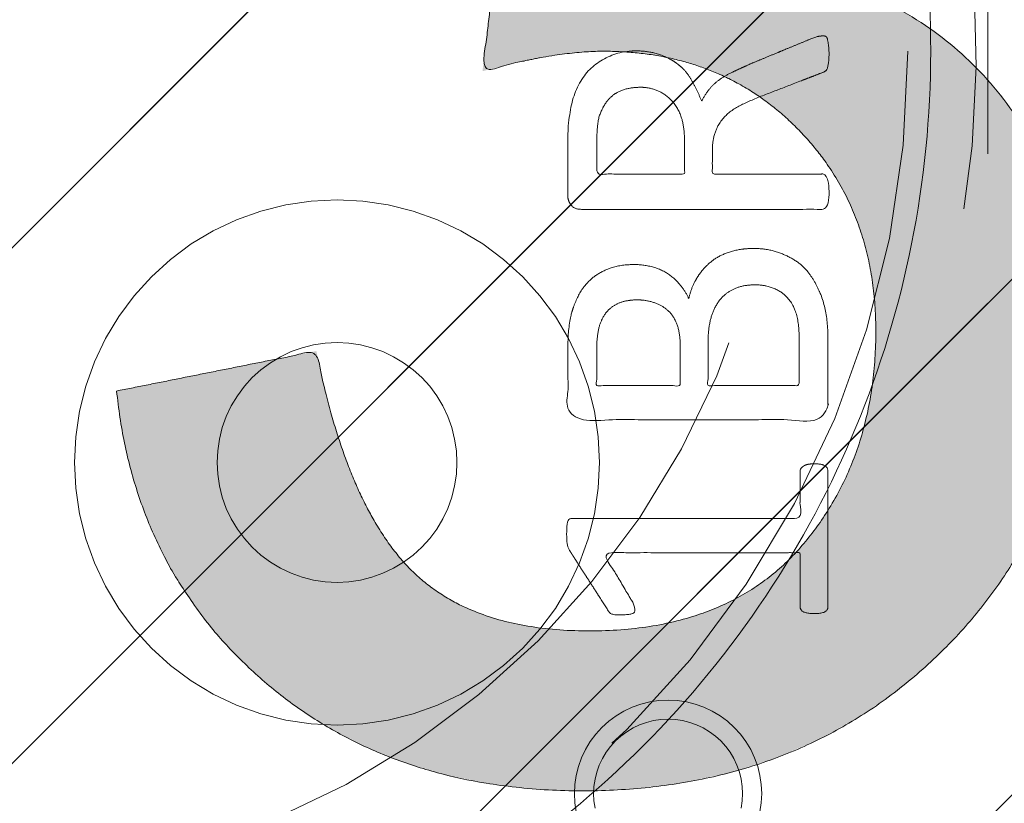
# Model space of a CAD drawing. Header units: inches. Extents: x -462 to -293, y -254 to -12.
# Tile 11 of 89: x -416.16 to -414.47, y -20.25 to -18.9. Entities that reach past the tile are written whole.
import ezdxf

# ---------------------------------------------------------------- set-up
doc = ezdxf.new("R2010")
doc.units = ezdxf.units.IN
doc.header["$LTSCALE"] = 32
doc.header["$MEASUREMENT"] = 0
doc.linetypes.add('Dash Style-1', pattern=[0.083328, 0.041656, -0.041672])
for name, color, linetype, lineweight in [('Black', 7, 'Continuous', 18), ('DashLine', 7, 'Dash Style-1', 13), ('DashLineFill', 7, 'Dash Style-1', 13), ('Drawing', 7, 'Continuous', 18), ('Metal-Black', 7, 'Continuous', 18), ('Metal-DeskStructure', 7, 'Continuous', 13), ('None', 7, 'Continuous', 18), ('Plastic-BracketCover', 7, 'Continuous', 13), ('SolidLine', 7, 'Continuous', 15), ('Wood_1-H', 7, 'Continuous', 13)]:
    doc.layers.add(name, color=color, linetype=linetype, lineweight=lineweight)
doc.layers.add('Metal-Leg', color=7, linetype='Continuous', lineweight=18, true_color=0x4c4c4c)
pattern_1 = [(45, (0, 0), (-1.613, 1.9357), []), (45, (-1.0608, 1.0608), (-0.472346, 0.41676), [])]

# ---------------------------------------------------------------- blocks, each defined once
blk = doc.blocks.new('Group-30')
at = {"layer": 'Metal-DeskStructure', "color": 7}
blk.add_open_spline([(-0.563, -0.4031), (-0.563, -0.4084), (-0.567, -0.4164), (-0.5762, -0.4217), (-0.5934, -0.4243), (-0.6185, -0.4243), (-0.6344, -0.4203), (-0.6437, -0.4164), (-0.6476, -0.4071), (-0.6476, -0.2009), (-0.6476, 0), (-0.8593, 0), (-1.0709, 0), (-1.0709, -0.2009), (-1.0709, -0.4071), (-1.0748, -0.4164), (-1.0841, -0.4203), (-1.1013, -0.4243), (-1.1251, -0.4243), (-1.1423, -0.4217), (-1.1515, -0.4164), (-1.1555, -0.4084), (-1.1555, 0), (-1.1555, 0.4084), (-1.1515, 0.4164), (-1.1423, 0.4217), (-1.1251, 0.4243), (-1.1013, 0.4243), (-1.0841, 0.4217), (-1.0748, 0.4164), (-1.0709, 0.4097), (-1.0709, 0.2446), (-1.0709, 0.0849), (-0.8593, 0.0849), (-0.6476, 0.0849), (-0.6476, 0.2446), (-0.6476, 0.4097), (-0.6437, 0.4164), (-0.6344, 0.4217), (-0.6185, 0.4243), (-0.5934, 0.4243), (-0.5762, 0.4217), (-0.567, 0.4164), (-0.563, 0.4084), (-0.563, 0), (-0.563, -0.4031)], degree=2, knots=[0, 0, 0, 0.0023, 0.004599, 0.006899, 0.009198, 0.011753, 0.014308, 0.016863, 0.019418, 0.116187, 0.116187, 0.218123, 0.218123, 0.314892, 0.317447, 0.320002, 0.322557, 0.325112, 0.327667, 0.330222, 0.332777, 0.335332, 0.52951, 0.532065, 0.53462, 0.537175, 0.53973, 0.542285, 0.54484, 0.547395, 0.54995, 0.626918, 0.626918, 0.728853, 0.728853, 0.805822, 0.808377, 0.810932, 0.813487, 0.816042, 0.818342, 0.820641, 0.822941, 0.82524, 1, 1, 1], dxfattribs=at)
blk = doc.blocks.new('TL14_lower_leg (2D)')
at = {"layer": 'DashLine', "flags": 128}
for points in [[(0, 1.378), (0.1351, 1.3713), (0.2688, 1.3515), (0.4, 1.3186), (0.5273, 1.2731), (0.6496, 1.2152), (0.7655, 1.1457), (0.8742, 1.0652), (0.9744, 0.9744), (1.0652, 0.8742), (1.1457, 0.7655), (1.2152, 0.6496), (1.2731, 0.5273), (1.3186, 0.4), (1.3515, 0.2688), (1.3713, 0.1351), (1.378, 0), (1.3713, -0.1351), (1.3515, -0.2688), (1.3186, -0.4), (1.2731, -0.5273), (1.2152, -0.6496), (1.1457, -0.7655), (1.0652, -0.8742), (0.9744, -0.9744), (0.8742, -1.0652), (0.7655, -1.1457), (0.6496, -1.2152), (0.5273, -1.2731), (0.4, -1.3186), (0.2688, -1.3515), (0.1351, -1.3713), (0, -1.378), (-0.1351, -1.3713), (-0.2688, -1.3515), (-0.4, -1.3186), (-0.5273, -1.2731), (-0.6496, -1.2152), (-0.7655, -1.1457), (-0.8742, -1.0652), (-0.9744, -0.9744), (-1.0652, -0.8742), (-1.1457, -0.7655), (-1.2152, -0.6496), (-1.2731, -0.5273), (-1.3186, -0.4), (-1.3515, -0.2688), (-1.3713, -0.1351), (-1.378, 0), (-1.3713, 0.1351), (-1.3515, 0.2688), (-1.3186, 0.4), (-1.2731, 0.5273), (-1.2152, 0.6496), (-1.1457, 0.7655), (-1.0652, 0.8742), (-0.9744, 0.9744), (-0.8742, 1.0652), (-0.7655, 1.1457), (-0.6496, 1.2152), (-0.5273, 1.2731), (-0.4, 1.3186), (-0.2688, 1.3515), (-0.1351, 1.3713)], [(-0.7087, 0.8701), (-0.6928, 0.8693), (-0.6772, 0.867), (-0.6618, 0.8631), (-0.6469, 0.8578), (-0.6326, 0.851), (-0.619, 0.8429), (-0.6063, 0.8334), (-0.5945, 0.8228), (-0.5839, 0.8111), (-0.5744, 0.7983), (-0.5663, 0.7848), (-0.5595, 0.7704), (-0.5542, 0.7555), (-0.5503, 0.7402), (-0.548, 0.7245), (-0.5472, 0.7087), (-0.548, 0.6928), (-0.5503, 0.6772), (-0.5542, 0.6618), (-0.5595, 0.6469), (-0.5663, 0.6326), (-0.5744, 0.619), (-0.5839, 0.6063), (-0.5945, 0.5945), (-0.6063, 0.5839), (-0.619, 0.5744), (-0.6326, 0.5663), (-0.6469, 0.5595), (-0.6618, 0.5542), (-0.6772, 0.5503), (-0.6928, 0.548), (-0.7087, 0.5472), (-0.7245, 0.548), (-0.7402, 0.5503), (-0.7555, 0.5542), (-0.7704, 0.5595), (-0.7848, 0.5663), (-0.7983, 0.5744), (-0.8111, 0.5839), (-0.8228, 0.5945), (-0.8334, 0.6063), (-0.8429, 0.619), (-0.851, 0.6326), (-0.8578, 0.6469), (-0.8631, 0.6618), (-0.867, 0.6772), (-0.8693, 0.6928), (-0.8701, 0.7087), (-0.8693, 0.7245), (-0.867, 0.7402), (-0.8631, 0.7555), (-0.8578, 0.7704), (-0.851, 0.7848), (-0.8429, 0.7983), (-0.8334, 0.8111), (-0.8228, 0.8228), (-0.8111, 0.8334), (-0.7983, 0.8429), (-0.7848, 0.851), (-0.7704, 0.8578), (-0.7555, 0.8631), (-0.7402, 0.867), (-0.7245, 0.8693)]]:
    blk.add_lwpolyline(points, close=True, dxfattribs=at)
at = {"layer": 'Metal-DeskStructure', "color": 7}
blk.add_blockref('Group-30', (0, 0), dxfattribs=at)
blk = doc.blocks.new('Group-38')
at = {"layer": 'DashLine'}
for p, q in [((0.0002, 6.2205), (0.0002, 6.4567)), ((-0.1179, 6.1024), (-0.3541, 6.1024)), ((0.1183, 6.1024), (0.3545, 6.1024)), ((0.0002, 5.9843), (0.0002, 5.748))]:
    blk.add_line(p, q, dxfattribs=at)
at = {"layer": 'DashLine', "flags": 128}
blk.add_lwpolyline([(-0.2557, 6.1024), (-0.2545, 6.1274), (-0.2508, 6.1523), (-0.2447, 6.1766), (-0.2362, 6.2003), (-0.2255, 6.223), (-0.2126, 6.2445), (-0.1976, 6.2647), (-0.1808, 6.2833), (-0.1621, 6.3002), (-0.142, 6.3151), (-0.1204, 6.3281), (-0.0977, 6.3388), (-0.0741, 6.3472), (-0.0497, 6.3534), (-0.0249, 6.357), (0.0002, 6.3583), (0.0253, 6.357), (0.0501, 6.3534), (0.0745, 6.3472), (0.0981, 6.3388), (0.1208, 6.3281), (0.1424, 6.3151), (0.1625, 6.3002), (0.1812, 6.2833), (0.198, 6.2647), (0.213, 6.2445), (0.2259, 6.223), (0.2366, 6.2003), (0.2451, 6.1766), (0.2512, 6.1523), (0.2549, 6.1274), (0.2561, 6.1024), (0.2549, 6.0773), (0.2512, 6.0524), (0.2451, 6.0281), (0.2366, 6.0044), (0.2259, 5.9817), (0.213, 5.9602), (0.198, 5.94), (0.1812, 5.9214), (0.1625, 5.9045), (0.1424, 5.8896), (0.1208, 5.8767), (0.0981, 5.8659), (0.0745, 5.8575), (0.0501, 5.8514), (0.0253, 5.8477), (0.0002, 5.8465), (-0.0249, 5.8477), (-0.0497, 5.8514), (-0.0741, 5.8575), (-0.0977, 5.8659), (-0.1204, 5.8767), (-0.142, 5.8896), (-0.1621, 5.9045), (-0.1808, 5.9214), (-0.1976, 5.94), (-0.2126, 5.9602), (-0.2255, 5.9817), (-0.2362, 6.0044), (-0.2447, 6.0281), (-0.2508, 6.0524), (-0.2545, 6.0773)], close=True, dxfattribs=at)
blk = doc.blocks.new('Group-40')
at = {"layer": 'SolidLine', "color": 7}
for points, knots in [([(1.2823, 6.0565), (1.3118, 6.0565), (1.3709, 6.0491), (1.4262, 6.0325), (1.4742, 6.0048), (1.5093, 5.9623), (1.5314, 5.9033), (1.5314, 5.8498), (1.5259, 5.8221), (1.5176, 5.7889), (1.5093, 5.7778), (1.4982, 5.7741), (1.4816, 5.7741), (1.4724, 5.776), (1.4668, 5.7778), (1.465, 5.7815), (1.465, 5.7889), (1.4705, 5.8018), (1.4779, 5.8239), (1.4816, 5.8516), (1.4816, 5.9033), (1.4558, 5.9513), (1.4133, 5.9808), (1.3561, 5.9974), (1.3229, 5.9974), (1.334, 5.979), (1.3506, 5.9273), (1.3506, 5.8572), (1.3303, 5.8055), (1.2952, 5.776), (1.2472, 5.7612), (1.1882, 5.7612), (1.1347, 5.7796), (1.0941, 5.8166), (1.0701, 5.8719), (1.0701, 5.9402), (1.083, 5.9826), (1.1107, 6.0159), (1.1476, 6.038), (1.1956, 6.0509), (1.2509, 6.0565), (1.2823, 6.0565)], [0, 0, 0, 0.054342, 0.108683, 0.163025, 0.217366, 0.271708, 0.32605, 0.346749, 0.367448, 0.408846, 0.429545, 0.450244, 0.466803, 0.483362, 0.499922, 0.516481, 0.53304, 0.549599, 0.566158, 0.582718, 0.612524, 0.642331, 0.672137, 0.701944, 0.701944, 0.721255, 0.740567, 0.762023, 0.78348, 0.804937, 0.826394, 0.847851, 0.869308, 0.890765, 0.912222, 0.926851, 0.941481, 0.956111, 0.970741, 0.98537, 1, 1, 1]), ([(1.2768, 5.9956), (1.2325, 5.9956), (1.1411, 5.979), (1.1162, 5.9291), (1.1162, 5.8848), (1.1328, 5.8516), (1.1605, 5.8313), (1.1956, 5.8221), (1.2343, 5.8221), (1.2675, 5.8313), (1.2915, 5.8498), (1.3044, 5.8811), (1.3044, 5.931), (1.2878, 5.979), (1.2768, 5.9956)], [0, 0, 0, 0.066007, 0.19802, 0.264026, 0.330033, 0.39604, 0.462046, 0.528053, 0.60066, 0.673267, 0.745875, 0.818482, 0.909241, 1, 1, 1]), ([(1.1014, 5.7482), (1.1074, 5.7482), (1.118, 5.7482), (1.1236, 5.7445), (1.1273, 5.739), (1.1273, 5.6744), (1.1273, 5.6116), (1.3211, 5.6116), (1.5185, 5.6116), (1.5222, 5.608), (1.5241, 5.6006), (1.5259, 5.5895), (1.5259, 5.5729), (1.5241, 5.5618), (1.5222, 5.5544), (1.5185, 5.5507), (1.3211, 5.5507), (1.1273, 5.5507), (1.1273, 5.488), (1.1273, 5.4234), (1.1236, 5.4179), (1.118, 5.416), (1.1088, 5.4142), (1.0959, 5.4142), (1.0848, 5.416), (1.0793, 5.4179), (1.0756, 5.4234), (1.0756, 5.5812), (1.0756, 5.739), (1.0793, 5.7445), (1.0848, 5.7482), (1.0959, 5.7482), (1.1014, 5.7482)], [0, 0, 0, 0.003046, 0.005389, 0.007733, 0.010076, 0.089744, 0.089744, 0.335779, 0.340465, 0.345152, 0.349838, 0.354524, 0.360382, 0.36624, 0.372099, 0.377957, 0.6855, 0.6855, 0.785085, 0.788014, 0.790943, 0.793872, 0.796801, 0.798998, 0.801195, 0.803391, 0.805588, 0.991213, 0.99341, 0.995606, 0.997803, 1, 1, 1]), ([(1.2066, 5.3983), (1.2417, 5.3983), (1.2952, 5.3761), (1.3321, 5.3355), (1.3543, 5.2765), (1.3543, 5.2091), (1.3543, 5.1842), (1.4345, 5.1842), (1.5185, 5.1842), (1.5222, 5.1805), (1.5241, 5.1731), (1.5259, 5.162), (1.5259, 5.1454), (1.5241, 5.1344), (1.5222, 5.127), (1.5185, 5.1233), (1.3081, 5.1233), (1.0885, 5.1233), (1.0756, 5.1381), (1.0756, 5.1953), (1.0756, 5.258), (1.0793, 5.2839), (1.0867, 5.3208), (1.1088, 5.3577), (1.1402, 5.3854), (1.1826, 5.3983), (1.2066, 5.3983)], [0, 0, 0, 0.066268, 0.132535, 0.198803, 0.26507, 0.303966, 0.303966, 0.429297, 0.43506, 0.440822, 0.446584, 0.452347, 0.456957, 0.461567, 0.466177, 0.470786, 0.728938, 0.745073, 0.761208, 0.845107, 0.870922, 0.896738, 0.922553, 0.948369, 0.974184, 1, 1, 1]), ([(1.2122, 5.3355), (1.1845, 5.3355), (1.1476, 5.3152), (1.131, 5.2857), (1.1254, 5.2543), (1.1254, 5.211), (1.1254, 5.1842), (1.2149, 5.1842), (1.3044, 5.1842), (1.3044, 5.211), (1.3044, 5.2635), (1.2915, 5.3005), (1.2657, 5.3244), (1.2325, 5.3355), (1.2122, 5.3355)], [0, 0, 0, 0.053098, 0.106195, 0.159293, 0.212391, 0.297937, 0.297937, 0.584068, 0.584068, 0.669615, 0.752211, 0.834807, 0.917404, 1, 1, 1]), ([(1.5148, 5.0603), (1.5185, 5.0603), (1.5222, 5.0584), (1.5241, 5.0511), (1.5259, 5.0381), (1.5259, 5.0197), (1.5241, 5.0086), (1.5222, 5.0012), (1.5167, 4.9975), (1.5111, 4.9957), (1.4585, 4.9754), (1.4059, 4.9551), (1.3875, 4.9477), (1.358, 4.9329), (1.3358, 4.9108), (1.3247, 4.8813), (1.3247, 4.8416), (1.3247, 4.8222), (1.4198, 4.8222), (1.5185, 4.8222), (1.5222, 4.8185), (1.5241, 4.8111), (1.5259, 4.8001), (1.5259, 4.7835), (1.5241, 4.7724), (1.5222, 4.765), (1.5185, 4.7613), (1.3072, 4.7613), (1.0867, 4.7613), (1.0756, 4.7761), (1.0756, 4.8314), (1.0756, 4.896), (1.0774, 4.9182), (1.0793, 4.9274), (1.083, 4.9532), (1.1033, 4.9938), (1.1328, 5.0197), (1.1716, 5.0344), (1.2159, 5.0344), (1.2528, 5.0215), (1.2805, 4.9994), (1.2989, 4.9662), (1.3063, 4.9477), (1.3118, 4.9588), (1.3266, 4.9772), (1.3469, 4.992), (1.3746, 5.0049), (1.3912, 5.0123), (1.4401, 5.0326), (1.489, 5.0529), (1.5019, 5.0584), (1.513, 5.0603), (1.5148, 5.0603)], [0, 0, 0, 0.004018, 0.008035, 0.012053, 0.01607, 0.020088, 0.024105, 0.028123, 0.03214, 0.03214, 0.070951, 0.070951, 0.084634, 0.098317, 0.112001, 0.125684, 0.138745, 0.138745, 0.202807, 0.205295, 0.207782, 0.21027, 0.212758, 0.214748, 0.216739, 0.218729, 0.220719, 0.332671, 0.339637, 0.346603, 0.391882, 0.407555, 0.423229, 0.423229, 0.466696, 0.510164, 0.553631, 0.597099, 0.640566, 0.684033, 0.727501, 0.770968, 0.770968, 0.798042, 0.825115, 0.852188, 0.879262, 0.879262, 0.958132, 0.958132, 0.979066, 1, 1, 1]), ([(1.2011, 4.9717), (1.1734, 4.9717), (1.1383, 4.9477), (1.1291, 4.92), (1.1273, 4.9108), (1.1254, 4.8887), (1.1254, 4.8471), (1.1254, 4.8222), (1.2011, 4.8222), (1.2768, 4.8222), (1.2768, 4.8508), (1.2768, 4.9034), (1.2657, 4.9366), (1.2435, 4.9606), (1.2159, 4.9717), (1.2011, 4.9717)], [0, 0, 0, 0.142515, 0.285031, 0.285031, 0.330993, 0.376955, 0.445899, 0.445899, 0.655281, 0.655281, 0.734439, 0.800829, 0.867219, 0.93361, 1, 1, 1])]:
    blk.add_open_spline(points, degree=2, knots=knots, dxfattribs=at)
blk = doc.blocks.new('1BRPT9-Bracket (2D)')
at = {"layer": 'DashLineFill', "linetype": 'Continuous', "lineweight": 13}
h = blk.add_hatch(dxfattribs=at)
h.set_pattern_fill('Steel', color=253, style=0, pattern_type=2)
h.set_pattern_definition(pattern_1)
edge = h.paths.add_edge_path()
edge.add_arc((1.6779, -8.4882), 0.252, 270, 360)
edge.add_line((1.9299, -8.4882), (1.9299, -7.4803))
edge.add_line((1.9299, -7.4803), (2.3236, -7.4803))
edge.add_line((2.3236, -7.4803), (2.3236, 7.4611))
edge.add_line((2.3236, 7.4611), (1.9299, 7.4803))
edge.add_line((1.9299, 7.4803), (1.9299, 8.4882))
edge.add_arc((1.6779, 8.4882), 0.252, 360, 450)
edge.add_line((1.6779, 8.7402), (-2.3221, 8.7402))
edge.add_line((-2.3221, 8.7402), (-2.3221, -8.7402))
edge.add_line((-2.3221, -8.7402), (1.6779, -8.7402))
at = {"layer": 'Metal-DeskStructure', "color": 7}
blk.add_blockref('Group-38', (0, 0), dxfattribs=at)
at = {"layer": 'SolidLine', "color": 7}
blk.add_blockref('Group-40', (0, 0), dxfattribs=at)
blk = doc.blocks.new('Group-52')
at = {"layer": 'DashLineFill', "linetype": 'Continuous', "lineweight": 13}
h = blk.add_hatch(dxfattribs=at)
h.set_pattern_fill('Steel', color=253, style=0, pattern_type=2)
h.set_pattern_definition(pattern_1)
h.paths.add_polyline_path([(-2.0669, 1.3976), (2.0669, 1.3976), (2.0669, 0.1378), (2.1063, 0.1378), (2.1063, -0.1378), (2.0669, -0.1378), (2.0669, -5.2756), (2.1063, -5.2756), (2.1063, -5.5512), (2.0669, -5.5512), (2.0669, -5.8268), (-2.0669, -5.8268), (-2.0669, -5.5512), (-2.1063, -5.5512), (-2.1063, -5.2756), (-2.0669, -5.2756), (-2.0669, -0.1378), (-2.1063, -0.1378), (-2.1063, 0.1378), (-2.0669, 0.1378)])
blk = doc.blocks.new('TL14_upper_leg (2D)')
at = {"layer": 'DashLine', "flags": 128}
blk.add_lwpolyline([(0, 1.2205), (0.1196, 1.2146), (0.2381, 1.197), (0.3543, 1.1679), (0.4671, 1.1276), (0.5753, 1.0764), (0.6781, 1.0148), (0.7743, 0.9434), (0.863, 0.863), (0.9434, 0.7743), (1.0148, 0.6781), (1.0764, 0.5753), (1.1276, 0.4671), (1.1679, 0.3543), (1.197, 0.2381), (1.2146, 0.1196), (1.2205, 0), (1.2146, -0.1196), (1.197, -0.2381), (1.1679, -0.3543), (1.1276, -0.4671), (1.0764, -0.5753), (1.0148, -0.6781), (0.9434, -0.7743), (0.863, -0.863), (0.7743, -0.9434), (0.6781, -1.0148), (0.5753, -1.0764), (0.4671, -1.1276), (0.3543, -1.1679), (0.2381, -1.197), (0.1196, -1.2146), (0, -1.2205), (-0.1196, -1.2146), (-0.2381, -1.197), (-0.3543, -1.1679), (-0.4671, -1.1276), (-0.5753, -1.0764), (-0.6781, -1.0148), (-0.7743, -0.9434), (-0.863, -0.863), (-0.9434, -0.7743), (-1.0148, -0.6781), (-1.0764, -0.5753), (-1.1276, -0.4671), (-1.1679, -0.3543), (-1.197, -0.2381), (-1.2146, -0.1196), (-1.2205, 0), (-1.2146, 0.1196), (-1.197, 0.2381), (-1.1679, 0.3543), (-1.1276, 0.4671), (-1.0764, 0.5753), (-1.0148, 0.6781), (-0.9434, 0.7743), (-0.863, 0.863), (-0.7743, 0.9434), (-0.6781, 1.0148), (-0.5753, 1.0764), (-0.4671, 1.1276), (-0.3543, 1.1679), (-0.2381, 1.197), (-0.1196, 1.2146)], close=True, dxfattribs=at)
at = {"layer": 'DashLine', "color": 7}
blk.add_blockref('Group-52', (0, 0), dxfattribs=at)
blk = doc.blocks.new('Group-54')
at = {"layer": 'Metal-DeskStructure', "linetype": 'Continuous', "lineweight": 0, "true_color": 0xff0000}
blk.add_hatch(color=1, dxfattribs=at).paths.add_polyline_path([(0.3681, -0.5856), (0.7126, -0.5167), (0.7261, -0.5785), (0.7413, -0.6359), (0.7582, -0.6888), (0.7768, -0.7372), (0.7971, -0.7811), (0.8191, -0.8205), (0.8428, -0.8555), (0.8682, -0.886), (0.8961, -0.9125), (0.9272, -0.9354), (0.9617, -0.9549), (0.9994, -0.9708), (1.0404, -0.9831), (1.0847, -0.992), (1.1322, -0.9972), (1.1831, -0.999), (1.2418, -0.9967), (1.2969, -0.9897), (1.3484, -0.9781), (1.3962, -0.9619), (1.4404, -0.941), (1.481, -0.9155), (1.5179, -0.8853), (1.5512, -0.8505), (1.5807, -0.8122), (1.6063, -0.7717), (1.628, -0.729), (1.6457, -0.6841), (1.6595, -0.637), (1.6693, -0.5876), (1.6752, -0.5361), (1.6772, -0.4823), (1.6751, -0.431), (1.6689, -0.3819), (1.6586, -0.3352), (1.6441, -0.2908), (1.6255, -0.2487), (1.6027, -0.2089), (1.5758, -0.1714), (1.5448, -0.1362), (1.5105, -0.1043), (1.4741, -0.0766), (1.4353, -0.0532), (1.3943, -0.034), (1.3511, -0.0191), (1.3056, -0.0085), (1.2578, -0.0021), (1.2078, 0), (1.1862, -0.0005), (1.1633, -0.0022), (1.1391, -0.0048), (1.1136, -0.0086), (1.0869, -0.0135), (1.0589, -0.0194), (1.0295, -0.0264), (0.999, -0.0344), (1.0323, 0.2411), (1.0394, 0.2404), (1.0461, 0.2397), (1.0525, 0.2392), (1.0584, 0.2387), (1.064, 0.2384), (1.0693, 0.2381), (1.0741, 0.238), (1.0786, 0.2379), (1.1222, 0.2394), (1.1648, 0.2439), (1.2062, 0.2515), (1.2466, 0.262), (1.2859, 0.2755), (1.3241, 0.2921), (1.3612, 0.3117), (1.3973, 0.3343), (1.4306, 0.36), (1.4595, 0.3889), (1.4839, 0.4211), (1.5039, 0.4566), (1.5194, 0.4953), (1.5305, 0.5372), (1.5372, 0.5824), (1.5394, 0.6308), (1.5377, 0.6698), (1.5325, 0.7071), (1.5239, 0.7426), (1.5119, 0.7764), (1.4965, 0.8086), (1.4776, 0.839), (1.4553, 0.8676), (1.4296, 0.8946), (1.4011, 0.9191), (1.3707, 0.9403), (1.3383, 0.9582), (1.3039, 0.9729), (1.2675, 0.9843), (1.2291, 0.9925), (1.1888, 0.9974), (1.1465, 0.999), (1.1043, 0.9974), (1.0639, 0.9926), (1.0254, 0.9845), (0.9886, 0.9732), (0.9536, 0.9586), (0.9205, 0.9409), (0.8891, 0.9199), (0.8596, 0.8957), (0.8322, 0.8682), (0.8074, 0.8375), (0.7852, 0.8036), (0.7655, 0.7665), (0.7484, 0.7261), (0.7339, 0.6825), (0.722, 0.6357), (0.7126, 0.5856), (0.3681, 0.6545), (0.3847, 0.7262), (0.4058, 0.7937), (0.4316, 0.8571), (0.4619, 0.9164), (0.4968, 0.9715), (0.5364, 1.0225), (0.5805, 1.0693), (0.6292, 1.1121), (0.6817, 1.1501), (0.7374, 1.1832), (0.7962, 1.2111), (0.8581, 1.234), (0.9231, 1.2517), (0.9912, 1.2644), (1.0624, 1.2721), (1.1368, 1.2746), (1.1885, 1.2733), (1.2391, 1.2692), (1.2888, 1.2625), (1.3374, 1.2531), (1.385, 1.241), (1.4316, 1.2262), (1.4771, 1.2087), (1.5216, 1.1885), (1.5643, 1.166), (1.6044, 1.1415), (1.642, 1.115), (1.6769, 1.0866), (1.7093, 1.0562), (1.739, 1.0239), (1.7662, 0.9896), (1.7908, 0.9533), (1.8126, 0.9157), (1.8315, 0.8776), (1.8475, 0.8389), (1.8606, 0.7997), (1.8708, 0.76), (1.8781, 0.7196), (1.8824, 0.6787), (1.8839, 0.6373), (1.8825, 0.5979), (1.8784, 0.5595), (1.8716, 0.5219), (1.8621, 0.4852), (1.8498, 0.4495), (1.8348, 0.4147), (1.8171, 0.3807), (1.7967, 0.3477), (1.7735, 0.316), (1.7478, 0.2859), (1.7193, 0.2574), (1.6882, 0.2306), (1.6545, 0.2055), (1.618, 0.182), (1.579, 0.1602), (1.5372, 0.1399), (1.5917, 0.1253), (1.6433, 0.1071), (1.692, 0.0855), (1.7377, 0.0604), (1.7805, 0.0318), (1.8204, -0.0002), (1.8574, -0.0358), (1.8914, -0.0748), (1.9219, -0.1169), (1.9484, -0.1614), (1.9708, -0.2086), (1.9891, -0.2582), (2.0034, -0.3104), (2.0135, -0.3652), (2.0196, -0.4225), (2.0217, -0.4823), (2.0179, -0.5636), (2.0066, -0.6417), (1.9878, -0.7167), (1.9614, -0.7886), (1.9275, -0.8572), (1.886, -0.9227), (1.837, -0.9851), (1.7805, -1.0442), (1.7183, -1.0982), (1.652, -1.145), (1.5818, -1.1846), (1.5076, -1.217), (1.4295, -1.2422), (1.3474, -1.2602), (1.2613, -1.271), (1.1712, -1.2746), (1.0898, -1.2716), (1.012, -1.2626), (0.9376, -1.2477), (0.8668, -1.2267), (0.7996, -1.1998), (0.7358, -1.1668), (0.6756, -1.1279), (0.619, -1.083), (0.567, -1.0333), (0.5209, -0.98), (0.4807, -0.9232), (0.4464, -0.8628), (0.418, -0.7989), (0.3955, -0.7314), (0.3789, -0.6603)])
at = {"layer": 'Metal-DeskStructure', "color": 7}
blk.add_open_spline([(0.3681, -0.5856), (0.5404, -0.5512), (0.7126, -0.5167), (0.7632, -0.7729), (0.9731, -0.999), (1.4253, -0.999), (1.6772, -0.7019), (1.6772, -0.2724), (1.4124, 0), (1.1238, 0), (0.999, -0.0344), (1.0157, 0.1033), (1.0323, 0.2411), (1.0614, 0.2379), (1.2552, 0.2379), (1.5394, 0.4306), (1.5394, 0.7902), (1.3198, 0.999), (0.9742, 0.999), (0.7449, 0.7923), (0.7126, 0.5856), (0.5404, 0.6201), (0.3681, 0.6545), (0.4252, 0.9495), (0.8332, 1.2746), (1.3456, 1.2746), (1.6976, 1.1024), (1.8839, 0.8042), (1.8839, 0.478), (1.7095, 0.2175), (1.5372, 0.1399), (1.7611, 0.0883), (2.0217, -0.2379), (2.0217, -0.8139), (1.5394, -1.2746), (0.8386, -1.2746), (0.3993, -0.8914), (0.3681, -0.5856)], degree=2, knots=[0, 0, 0, 0.024411, 0.024411, 0.060704, 0.096998, 0.138875, 0.180752, 0.220781, 0.260811, 0.277244, 0.277244, 0.294851, 0.294851, 0.298561, 0.336586, 0.374611, 0.404867, 0.435123, 0.465191, 0.495259, 0.495259, 0.520506, 0.520506, 0.563687, 0.606869, 0.636575, 0.666281, 0.695988, 0.724353, 0.752717, 0.752717, 0.787228, 0.821738, 0.868563, 0.915387, 0.957694, 1, 1, 1], dxfattribs=at)
blk = doc.blocks.new('SlateLegLocator-R3')
at = {"color": 255, "linetype": 'Dash Style-1', "lineweight": 5}
blk.add_wipeout([(-2.1063, 1.378), (2.1063, 1.378), (2.1063, -5.8071), (-2.1063, -5.8071)], dxfattribs=at).dxf.layer = 'Black'
at = {"layer": 'Metal-DeskStructure', "color": 7}
blk.add_blockref('Group-54', (0, 0), dxfattribs=at)
blk = doc.blocks.new('ReturnEnd-R3 (2D)')
at = {"layer": 'Metal-Black', "color": 7}
blk.add_blockref('1BRPT9-Bracket (2D)', (-0.0002, -6.1024), dxfattribs=at)
at = {"layer": 'Metal-Leg', "color": 7}
blk.add_blockref('TL14_upper_leg (2D)', (0, 0), dxfattribs=at)
at = {"layer": 'Metal-DeskStructure', "color": 7}
blk.add_blockref('SlateLegLocator-R3', (0, 0), dxfattribs=at)
blk = doc.blocks.new('Group-66')
at = {"layer": 'SolidLine', "color": 7, "rotation": 180}
blk.add_blockref('TL14_lower_leg (2D)', (-68.9764, -5.315), dxfattribs=at)
at = {"layer": 'SolidLine', "color": 7}
blk.add_blockref('ReturnEnd-R3 (2D)', (-68.9764, -5.315), dxfattribs=at)
blk = doc.blocks.new('SL Runoff Utility L Desk2 (2D)')
at = {"layer": 'None'}
blk.add_blockref('Group-66', (0, 0), dxfattribs=at)
at = {"layer": 'Drawing', "color": 0, "flags": 1}
for tag in ['Tag', 'Catalog', 'Option1', 'Option2', 'Option3', 'Option4', 'Option5', 'Option6', 'Option7', 'Option8', 'Option9', 'Option10', 'Option11', 'Option12', 'Custom', 'FinishGroup', 'Discount', 'Item2', 'Item3', 'Item6', 'Item8', 'Item9', 'Item10', 'Item12', 'Item13', 'Item16', 'Item18', 'Item19', 'Item20', 'Item21', 'Item22', 'Item23', 'Item24', 'Item25', 'Item1', 'Item4', 'Item5', 'Item7', 'Item11', 'Item14', 'Item15', 'Item17']:
    blk.add_attdef(tag, (-64.7795, -74.6855), '', height=0.00709, dxfattribs=at)
blk = doc.blocks.new('1BP8DW-Leveler (2D)')
at = {"layer": 'DashLine', "flags": 128}
for points in [[(0.625, 0), (0.622, -0.0613), (0.613, -0.1219), (0.5981, -0.1814), (0.5774, -0.2392), (0.5512, -0.2946), (0.5197, -0.3472), (0.4831, -0.3965), (0.4419, -0.4419), (0.3965, -0.4831), (0.3472, -0.5197), (0.2946, -0.5512), (0.2392, -0.5774), (0.1814, -0.5981), (0.1219, -0.613), (0.0613, -0.622), (0, -0.625), (-0.0613, -0.622), (-0.1219, -0.613), (-0.1814, -0.5981), (-0.2392, -0.5774), (-0.2946, -0.5512), (-0.3472, -0.5197), (-0.3965, -0.4831), (-0.4419, -0.4419), (-0.4831, -0.3965), (-0.5197, -0.3472), (-0.5512, -0.2946), (-0.5774, -0.2392), (-0.5981, -0.1814), (-0.613, -0.1219), (-0.622, -0.0613), (-0.625, 0), (-0.622, 0.0613), (-0.613, 0.1219), (-0.5981, 0.1814), (-0.5774, 0.2392), (-0.5512, 0.2946), (-0.5197, 0.3472), (-0.4831, 0.3965), (-0.4419, 0.4419), (-0.3965, 0.4831), (-0.3472, 0.5197), (-0.2946, 0.5512), (-0.2392, 0.5774), (-0.1814, 0.5981), (-0.1219, 0.613), (-0.0613, 0.622), (0, 0.625), (0.0613, 0.622), (0.1219, 0.613), (0.1814, 0.5981), (0.2392, 0.5774), (0.2946, 0.5512), (0.3472, 0.5197), (0.3965, 0.4831), (0.4419, 0.4419), (0.4831, 0.3965), (0.5197, 0.3472), (0.5512, 0.2946), (0.5774, 0.2392), (0.5981, 0.1814), (0.613, 0.1219), (0.622, 0.0613)], [(0, 0.1562), (0.0153, 0.1555), (0.0305, 0.1532), (0.0454, 0.1495), (0.0598, 0.1444), (0.0737, 0.1378), (0.0868, 0.1299), (0.0991, 0.1208), (0.1105, 0.1105), (0.1208, 0.0991), (0.1299, 0.0868), (0.1378, 0.0737), (0.1444, 0.0598), (0.1495, 0.0454), (0.1532, 0.0305), (0.1555, 0.0153), (0.1562, 0), (0.1555, -0.0153), (0.1532, -0.0305), (0.1495, -0.0454), (0.1444, -0.0598), (0.1378, -0.0737), (0.1299, -0.0868), (0.1208, -0.0991), (0.1105, -0.1105), (0.0991, -0.1208), (0.0868, -0.1299), (0.0737, -0.1378), (0.0598, -0.1444), (0.0454, -0.1495), (0.0305, -0.1532), (0.0153, -0.1555), (0, -0.1562), (-0.0153, -0.1555), (-0.0305, -0.1532), (-0.0454, -0.1495), (-0.0598, -0.1444), (-0.0737, -0.1378), (-0.0868, -0.1299), (-0.0991, -0.1208), (-0.1105, -0.1105), (-0.1208, -0.0991), (-0.1299, -0.0868), (-0.1378, -0.0737), (-0.1444, -0.0598), (-0.1495, -0.0454), (-0.1532, -0.0305), (-0.1555, -0.0153), (-0.1562, 0), (-0.1555, 0.0153), (-0.1532, 0.0305), (-0.1495, 0.0454), (-0.1444, 0.0598), (-0.1378, 0.0737), (-0.1299, 0.0868), (-0.1208, 0.0991), (-0.1105, 0.1105), (-0.0991, 0.1208), (-0.0868, 0.1299), (-0.0737, 0.1378), (-0.0598, 0.1444), (-0.0454, 0.1495), (-0.0305, 0.1532), (-0.0153, 0.1555)], [(0, 0.0937), (-0.0812, 0.0469), (-0.0812, -0.0469), (0, -0.0938), (0.0812, -0.0469), (0.0812, 0.0469)]]:
    blk.add_lwpolyline(points, close=True, dxfattribs=at)
blk = doc.blocks.new('1BRPFX-Ped_Plate (2D)')
at = {"layer": 'DashLineFill', "linetype": 'Continuous', "lineweight": 13}
h = blk.add_hatch(dxfattribs=at)
h.set_pattern_fill('Steel', color=253, style=0, pattern_type=2)
h.set_pattern_definition(pattern_1)
edge = h.paths.add_edge_path()
edge.add_arc((-4.1457, -1.7047), 0.126, 180, 270)
edge.add_line((-4.1457, -1.8307), (4.1457, -1.8307))
edge.add_arc((4.1457, -1.7047), 0.126, 270, 360)
edge.add_line((4.2717, -1.7047), (4.2717, 1.7047))
edge.add_arc((4.1457, 1.7047), 0.126, 360, 450)
edge.add_line((4.1457, 1.8307), (-4.1457, 1.8307))
edge.add_arc((-4.1457, 1.7047), 0.126, 90, 180)
edge.add_line((-4.2717, 1.7047), (-4.2717, -1.7047))
at = {"layer": 'SolidLine', "flags": 128}
blk.add_lwpolyline([(0.7087, -0.2559), (0.753, -0.2581), (0.797, -0.2646), (0.8401, -0.2754), (0.8819, -0.2904), (0.9221, -0.3094), (0.9602, -0.3322), (0.9959, -0.3587), (1.0288, -0.3885), (1.0586, -0.4214), (1.0851, -0.4571), (1.108, -0.4952), (1.127, -0.5354), (1.1419, -0.5772), (1.1527, -0.6203), (1.1592, -0.6643), (1.1614, -0.7087), (1.1592, -0.753), (1.1527, -0.797), (1.1419, -0.8401), (1.127, -0.8819), (1.108, -0.9221), (1.0851, -0.9602), (1.0586, -0.9959), (1.0288, -1.0288), (0.9959, -1.0586), (0.9602, -1.0851), (0.9221, -1.108), (0.8819, -1.127), (0.8401, -1.1419), (0.797, -1.1527), (0.753, -1.1592), (0.7087, -1.1614), (0.6643, -1.1592), (0.6203, -1.1527), (0.5772, -1.1419), (0.5354, -1.127), (0.4952, -1.108), (0.4571, -1.0851), (0.4214, -1.0586), (0.3885, -1.0288), (0.3587, -0.9959), (0.3322, -0.9602), (0.3094, -0.9221), (0.2904, -0.8819), (0.2754, -0.8401), (0.2646, -0.797), (0.2581, -0.753), (0.2559, -0.7087), (0.2581, -0.6643), (0.2646, -0.6203), (0.2754, -0.5772), (0.2904, -0.5354), (0.3094, -0.4952), (0.3322, -0.4571), (0.3587, -0.4214), (0.3885, -0.3885), (0.4214, -0.3587), (0.4571, -0.3322), (0.4952, -0.3094), (0.5354, -0.2904), (0.5772, -0.2754), (0.6203, -0.2646), (0.6643, -0.2581)], close=True, dxfattribs=at)
blk.add_lwpolyline([(1.1535, -1.3046), (1.1516, -1.2921), (1.151, -1.2795), (1.1516, -1.2669), (1.1535, -1.2545), (1.1566, -1.2422), (1.1608, -1.2304), (1.1662, -1.219), (1.1727, -1.2081), (1.1802, -1.198), (1.1887, -1.1887), (1.198, -1.1802), (1.2081, -1.1727), (1.219, -1.1662), (1.2304, -1.1608), (1.2422, -1.1566), (1.2545, -1.1535), (1.2669, -1.1516), (1.2795, -1.151), (1.2921, -1.1516), (1.3046, -1.1535), (1.3168, -1.1566), (1.3287, -1.1608), (1.3401, -1.1662), (1.3509, -1.1727), (1.361, -1.1802), (1.3704, -1.1887), (1.3789, -1.198), (1.3864, -1.2081), (1.3929, -1.219), (1.3982, -1.2304), (1.4025, -1.2422), (1.4056, -1.2545), (1.4074, -1.2669), (1.408, -1.2795), (1.4074, -1.2921), (1.4056, -1.3046)], dxfattribs=at)
at = {"layer": 'Metal-Black', "color": 7}
blk.add_blockref('1BP8DW-Leveler (2D)', (2.2244, -1.1417), dxfattribs=at)
blk = doc.blocks.new('Group-25')
at = {"layer": 'Plastic-BracketCover', "color": 7}
for points, knots in [([(1.5459, 0.0265), (1.5496, 0.0265), (1.5533, 0.0246), (1.5551, 0.0172), (1.557, 0.0043), (1.557, -0.0141), (1.5551, -0.0252), (1.5533, -0.0326), (1.5477, -0.0363), (1.5422, -0.0381), (1.4896, -0.0584), (1.437, -0.0787), (1.4186, -0.0861), (1.389, -0.1009), (1.3669, -0.123), (1.3558, -0.1526), (1.3558, -0.1922), (1.3558, -0.2116), (1.4508, -0.2116), (1.5496, -0.2116), (1.5533, -0.2153), (1.5551, -0.2227), (1.557, -0.2338), (1.557, -0.2504), (1.5551, -0.2614), (1.5533, -0.2688), (1.5496, -0.2725), (1.3383, -0.2725), (1.1177, -0.2725), (1.1067, -0.2578), (1.1067, -0.2024), (1.1067, -0.1378), (1.1085, -0.1156), (1.1104, -0.1064), (1.114, -0.0806), (1.1343, -0.04), (1.1639, -0.0141), (1.2026, 0.0006), (1.2469, 0.0006), (1.2838, -0.0123), (1.3115, -0.0344), (1.33, -0.0677), (1.3374, -0.0861), (1.3429, -0.075), (1.3577, -0.0566), (1.378, -0.0418), (1.4056, -0.0289), (1.4222, -0.0215), (1.4711, -0.0012), (1.5201, 0.0191), (1.533, 0.0246), (1.544, 0.0265), (1.5459, 0.0265)], [0, 0, 0, 0.004018, 0.008035, 0.012053, 0.01607, 0.020088, 0.024105, 0.028123, 0.03214, 0.03214, 0.070951, 0.070951, 0.084634, 0.098317, 0.112001, 0.125684, 0.138745, 0.138745, 0.202807, 0.205295, 0.207782, 0.21027, 0.212758, 0.214748, 0.216739, 0.218729, 0.220719, 0.332671, 0.339637, 0.346603, 0.391882, 0.407555, 0.423229, 0.423229, 0.466696, 0.510164, 0.553631, 0.597099, 0.640566, 0.684033, 0.727501, 0.770968, 0.770968, 0.798042, 0.825115, 0.852188, 0.879262, 0.879262, 0.958132, 0.958132, 0.979066, 1, 1, 1]), ([(1.2322, -0.0621), (1.2045, -0.0621), (1.1694, -0.0861), (1.1602, -0.1138), (1.1583, -0.123), (1.1565, -0.1452), (1.1565, -0.1867), (1.1565, -0.2116), (1.2322, -0.2116), (1.3078, -0.2116), (1.3078, -0.183), (1.3078, -0.1304), (1.2968, -0.0972), (1.2746, -0.0732), (1.2469, -0.0621), (1.2322, -0.0621)], [0, 0, 0, 0.142515, 0.285031, 0.285031, 0.330993, 0.376955, 0.445899, 0.445899, 0.655281, 0.655281, 0.734439, 0.800829, 0.867219, 0.93361, 1, 1, 1]), ([(1.4259, -0.3399), (1.4481, -0.3399), (1.4831, -0.3509), (1.5127, -0.3694), (1.533, -0.3971), (1.5551, -0.4469), (1.5551, -0.5539), (1.5551, -0.6204), (1.544, -0.6351), (1.3309, -0.6351), (1.1177, -0.6351), (1.1067, -0.6204), (1.1067, -0.5622), (1.1067, -0.4709), (1.1233, -0.4192), (1.151, -0.386), (1.1934, -0.3676), (1.2359, -0.3676), (1.2654, -0.3749), (1.2894, -0.3897), (1.3097, -0.4137), (1.3152, -0.4266), (1.3189, -0.4082), (1.3374, -0.3768), (1.365, -0.3528), (1.4038, -0.3399), (1.4259, -0.3399)], [0, 0, 0, 0.031455, 0.06291, 0.094366, 0.125821, 0.188731, 0.266159, 0.275837, 0.285516, 0.435531, 0.44521, 0.454888, 0.521427, 0.574659, 0.627891, 0.681123, 0.734355, 0.762747, 0.791139, 0.819531, 0.847924, 0.847924, 0.885943, 0.923962, 0.961981, 1, 1, 1]), ([(1.4296, -0.4026), (1.4093, -0.4026), (1.3798, -0.4155), (1.3595, -0.4395), (1.3484, -0.4764), (1.3484, -0.5401), (1.3484, -0.5761), (1.4269, -0.5761), (1.5053, -0.5761), (1.5053, -0.5327), (1.5053, -0.4488), (1.4776, -0.4155), (1.4481, -0.4026), (1.4296, -0.4026)], [0, 0, 0, 0.079156, 0.158312, 0.237468, 0.316624, 0.419526, 0.419526, 0.643799, 0.643799, 0.767809, 0.883905, 0.941952, 1, 1, 1]), ([(1.2266, -0.4285), (1.21, -0.4285), (1.1842, -0.4377), (1.1657, -0.458), (1.1565, -0.4894), (1.1565, -0.5447), (1.1565, -0.5761), (1.2285, -0.5761), (1.3004, -0.5761), (1.3004, -0.5419), (1.3004, -0.4857), (1.2894, -0.4561), (1.2691, -0.4377), (1.2414, -0.4285), (1.2266, -0.4285)], [0, 0, 0, 0.074499, 0.148998, 0.223496, 0.297995, 0.395417, 0.395417, 0.61891, 0.61891, 0.724928, 0.793696, 0.862464, 0.931232, 1, 1, 1]), ([(1.5311, -0.711), (1.5385, -0.711), (1.5523, -0.7137), (1.5551, -0.7221), (1.5551, -0.8411), (1.5551, -0.9601), (1.5533, -0.9638), (1.5477, -0.9675), (1.5385, -0.9693), (1.5256, -0.9693), (1.5164, -0.9675), (1.5108, -0.9657), (1.5071, -0.9601), (1.5071, -0.9112), (1.5071, -0.8642), (1.3374, -0.8642), (1.1676, -0.8642), (1.1934, -0.9075), (1.2192, -0.9509), (1.2211, -0.9564), (1.2229, -0.9657), (1.2192, -0.9693), (1.2082, -0.9712), (1.1957, -0.9712), (1.186, -0.9712), (1.1805, -0.9693), (1.1768, -0.9657), (1.175, -0.962), (1.1417, -0.9103), (1.1085, -0.8586), (1.1067, -0.8568), (1.1067, -0.8531), (1.1048, -0.8475), (1.1048, -0.8305), (1.1048, -0.8125), (1.1085, -0.8069), (1.1122, -0.8051), (1.3106, -0.8051), (1.5071, -0.8051), (1.5071, -0.7645), (1.5071, -0.7202), (1.5108, -0.7165), (1.5164, -0.7128), (1.5256, -0.711), (1.5311, -0.711)], [0, 0, 0, 0.00261, 0.007831, 0.010441, 0.176195, 0.178805, 0.181415, 0.184026, 0.186636, 0.188594, 0.190551, 0.192509, 0.194467, 0.244389, 0.244389, 0.424498, 0.424498, 0.47805, 0.47805, 0.484241, 0.490432, 0.496622, 0.502813, 0.507071, 0.510941, 0.514811, 0.518682, 0.518682, 0.576295, 0.576295, 0.578743, 0.58119, 0.583638, 0.590247, 0.593184, 0.596122, 0.599059, 0.911881, 0.911881, 0.976501, 0.982376, 0.988251, 0.994125, 1, 1, 1])]:
    blk.add_open_spline(points, degree=2, knots=knots, dxfattribs=at)
blk = doc.blocks.new('1BRPFY-Leg_Plate (2D)')
at = {"layer": 'DashLineFill', "linetype": 'Continuous', "lineweight": 13}
h = blk.add_hatch(dxfattribs=at)
h.set_pattern_fill('Steel', color=253, style=0, pattern_type=2)
h.set_pattern_definition(pattern_1)
edge = h.paths.add_edge_path()
edge.add_arc((-1.7047, -1.7047), 0.126, 180, 270)
edge.add_line((-1.7047, -1.8307), (1.7047, -1.8307))
edge.add_arc((1.7047, -1.7047), 0.126, 270, 360)
edge.add_line((1.8307, -1.7047), (1.8307, 1.7047))
edge.add_arc((1.7047, 1.7047), 0.126, 0, 90)
edge.add_line((1.7047, 1.8307), (-1.7047, 1.8307))
edge.add_arc((-1.7047, 1.7047), 0.126, 90, 180)
edge.add_line((-1.8307, 1.7047), (-1.8307, -1.7047))
at = {"layer": 'DashLineFill', "flags": 128}
blk.add_lwpolyline([(-1.8307, -1.7047, 0.414214), (-1.7047, -1.8307), (1.7047, -1.8307, 0.414214), (1.8307, -1.7047), (1.8307, 1.7047, 0.414214), (1.7047, 1.8307), (-1.7047, 1.8307, 0.414214), (-1.8307, 1.7047)], format="xyb", close=True, dxfattribs=at)
at = {"layer": 'SolidLine', "flags": 128}
blk.add_lwpolyline([(0.7087, -0.502), (0.7289, -0.503), (0.749, -0.5059), (0.7687, -0.5109), (0.7878, -0.5177), (0.8061, -0.5264), (0.8235, -0.5368), (0.8398, -0.5489), (0.8548, -0.5625), (0.8684, -0.5775), (0.8805, -0.5938), (0.8909, -0.6112), (0.8996, -0.6296), (0.9065, -0.6487), (0.9114, -0.6683), (0.9144, -0.6884), (0.9154, -0.7087), (0.9144, -0.7289), (0.9114, -0.749), (0.9065, -0.7687), (0.8996, -0.7878), (0.8909, -0.8061), (0.8805, -0.8235), (0.8684, -0.8398), (0.8548, -0.8548), (0.8398, -0.8684), (0.8235, -0.8805), (0.8061, -0.8909), (0.7878, -0.8996), (0.7687, -0.9065), (0.749, -0.9114), (0.7289, -0.9144), (0.7087, -0.9154), (0.6884, -0.9144), (0.6683, -0.9114), (0.6487, -0.9065), (0.6296, -0.8996), (0.6112, -0.8909), (0.5938, -0.8805), (0.5775, -0.8684), (0.5625, -0.8548), (0.5489, -0.8398), (0.5368, -0.8235), (0.5264, -0.8061), (0.5177, -0.7878), (0.5109, -0.7687), (0.5059, -0.749), (0.503, -0.7289), (0.502, -0.7087), (0.503, -0.6884), (0.5059, -0.6683), (0.5109, -0.6487), (0.5177, -0.6296), (0.5264, -0.6112), (0.5368, -0.5938), (0.5489, -0.5775), (0.5625, -0.5625), (0.5775, -0.5489), (0.5938, -0.5368), (0.6112, -0.5264), (0.6296, -0.5177), (0.6487, -0.5109), (0.6683, -0.5059), (0.6884, -0.503)], close=True, dxfattribs=at)
blk.add_lwpolyline([(1.1212, -1.311), (1.1189, -1.2953), (1.1181, -1.2795), (1.1189, -1.2637), (1.1212, -1.248), (1.1251, -1.2327), (1.1304, -1.2178), (1.1372, -1.2034), (1.1453, -1.1898), (1.1548, -1.1771), (1.1654, -1.1654), (1.1771, -1.1548), (1.1898, -1.1453), (1.2034, -1.1372), (1.2178, -1.1304), (1.2327, -1.1251), (1.248, -1.1212), (1.2637, -1.1189), (1.2795, -1.1181), (1.2953, -1.1189), (1.311, -1.1212), (1.3264, -1.1251), (1.3413, -1.1304), (1.3556, -1.1372), (1.3692, -1.1453), (1.3819, -1.1548), (1.3937, -1.1654), (1.4043, -1.1771), (1.4137, -1.1898), (1.4219, -1.2034), (1.4287, -1.2178), (1.434, -1.2327), (1.4378, -1.248), (1.4402, -1.2637), (1.4409, -1.2795), (1.4402, -1.2953), (1.4378, -1.311)], dxfattribs=at)
at = {"layer": 'Plastic-BracketCover', "color": 7}
blk.add_blockref('Group-25', (0, 0), dxfattribs=at)
blk = doc.blocks.new('Group-70')
at = {"layer": 'Black', "color": 7}
for name in ['1BRPFX-Ped_Plate (2D)', '1BRPFY-Leg_Plate (2D)']:
    blk.add_blockref(name, (8.9764, -5.315), dxfattribs=at)
blk = doc.blocks.new('Group-71')
at = {"layer": 'None'}
blk.add_blockref('Group-70', (0, 0), dxfattribs=at)
blk = doc.blocks.new('SL Low Storage (2D)-1')
at = {"layer": 'None'}
blk.add_blockref('Group-71', (0, 0), dxfattribs=at)
at = {"layer": 'Drawing', "color": 0, "flags": 1}
for tag in ['Tag', 'Catalog', 'Option1', 'Option2', 'Option3', 'Option4', 'Option5', 'Option6', 'Option7', 'Option8', 'Option9', 'Option10', 'Option11', 'Option12', 'Custom', 'FinishGroup', 'Discount', 'Item2', 'Item3', 'Item6', 'Item8', 'Item9', 'Item10', 'Item12', 'Item13', 'Item16', 'Item18', 'Item19', 'Item20', 'Item21', 'Item22', 'Item23', 'Item24', 'Item25', 'Item1', 'Item4', 'Item5', 'Item7', 'Item11', 'Item14', 'Item15', 'Item17']:
    blk.add_attdef(tag, (-65.8425, -27.1772), '', height=0.00709, dxfattribs=at)
blk = doc.blocks.new('TLLegSleeve (2D)')
at = {"layer": 'DashLineFill', "linetype": 'Continuous', "lineweight": 13}
h = blk.add_hatch(dxfattribs=at)
h.set_pattern_fill('Steel', color=253, style=0, pattern_type=2)
h.set_pattern_definition(pattern_1)
edge = h.paths.add_edge_path()
edge.add_line((1.0827, 1.4023), (1.0827, 2.9134))
edge.add_arc((0, 2.9134), 1.0827, 0, 180)
edge.add_line((-1.0827, 2.9134), (-1.0827, 1.4023))
edge.add_arc((0, 0), 1.7717, 127.6699, 412.3301)
edge.add_line((1.0827, 1.4023), (1.0827, 1.4023))
edge = h.paths.add_edge_path()
edge.add_arc((0, 2.9134), 0.748, 180, 360)
edge.add_arc((0, 2.9134), 0.748, 0, 180)
edge.add_line((-0.748, 2.9134), (-0.748, 2.9134))
edge = h.paths.add_edge_path()
edge.add_arc((0, 0), 1.437, 180, 360)
edge.add_arc((0, 0), 1.437, 0, 180)
edge.add_line((-1.437, 0), (-1.437, 0))
at = {"layer": 'DashLine', "color": 8, "flags": 128}
blk.add_lwpolyline([(1.6535, 0), (1.6456, -0.1621), (1.6218, -0.3226), (1.5823, -0.48), (1.5277, -0.6328), (1.4583, -0.7795), (1.3749, -0.9187), (1.2782, -1.049), (1.1692, -1.1692), (1.049, -1.2782), (0.9187, -1.3749), (0.7795, -1.4583), (0.6328, -1.5277), (0.48, -1.5823), (0.3226, -1.6218), (0.1621, -1.6456), (0, -1.6535), (-0.1621, -1.6456), (-0.3226, -1.6218), (-0.48, -1.5823), (-0.6328, -1.5277), (-0.7795, -1.4583), (-0.9187, -1.3749), (-1.049, -1.2782), (-1.1692, -1.1692), (-1.2782, -1.049), (-1.3749, -0.9187), (-1.4583, -0.7795), (-1.5277, -0.6328), (-1.5823, -0.48), (-1.6218, -0.3226), (-1.6456, -0.1621), (-1.6535, 0), (-1.6456, 0.1621), (-1.6218, 0.3226), (-1.5823, 0.48), (-1.5277, 0.6328), (-1.4583, 0.7795), (-1.3749, 0.9187), (-1.2782, 1.049), (-1.1692, 1.1692), (-1.049, 1.2782), (-0.9187, 1.3749), (-0.7795, 1.4583), (-0.6328, 1.5277), (-0.48, 1.5823), (-0.3226, 1.6218), (-0.1621, 1.6456), (0, 1.6535), (0.1621, 1.6456), (0.3226, 1.6218), (0.48, 1.5823), (0.6328, 1.5277), (0.7795, 1.4583), (0.9187, 1.3749), (1.049, 1.2782), (1.1692, 1.1692), (1.2782, 1.049), (1.3749, 0.9187), (1.4583, 0.7795), (1.5277, 0.6328), (1.5823, 0.48), (1.6218, 0.3226), (1.6456, 0.1621)], close=True, dxfattribs=at)
at = {"layer": 'DashLineFill', "flags": 128}
for points in [[(1.0827, 1.4023), (1.0827, 2.9134, 1), (-1.0827, 2.9134), (-1.0827, 1.4023, 2.931619), (1.0827, 1.4023)], [(-1.437, 0, 1), (1.437, 0, 1), (-1.437, 0)]]:
    blk.add_lwpolyline(points, format="xyb", close=True, dxfattribs=at)
blk = doc.blocks.new('Group-73')
at = {"layer": 'SolidLine', "flags": 128}
blk.add_lwpolyline([(7.3228, -5.315, -0.414214), (9.0157, -3.622, -0.414214), (10.7087, -5.315, -0.414214), (9.0157, -7.0079, -0.414214)], format="xyb", close=True, dxfattribs=at)
at = {"layer": 'Wood_1-H', "color": 7}
blk.add_blockref('TLLegSleeve (2D)', (9.0157, -5.315), dxfattribs=at)
blk = doc.blocks.new('Group-74')
at = {"layer": 'None'}
blk.add_blockref('Group-73', (0, 0), dxfattribs=at)
blk = doc.blocks.new('SL Lowboy Top (2D)')
at = {"layer": 'None'}
blk.add_blockref('Group-74', (0, 0), dxfattribs=at)
at = {"layer": 'Drawing', "color": 0, "flags": 1}
for tag in ['Tag', 'Catalog', 'Option1', 'Option2', 'Option3', 'Option4', 'Option5', 'Option6', 'Option7', 'Option8', 'Option9', 'Option10', 'Option11', 'Option12', 'Custom', 'FinishGroup', 'Discount', 'Item2', 'Item3', 'Item6', 'Item8', 'Item9', 'Item10', 'Item12', 'Item13', 'Item16', 'Item18', 'Item19', 'Item20', 'Item21', 'Item22', 'Item23', 'Item24', 'Item25', 'Item1', 'Item4', 'Item5', 'Item7', 'Item11', 'Item14', 'Item15', 'Item17']:
    blk.add_attdef(tag, (-65.8425, -22.6772), '', height=0.00709, dxfattribs=at)

msp = doc.modelspace()

# ---------------------------------------------------------------- block references
at = {"layer": 'Drawing'}
msp.add_blockref('SL Runoff Utility L Desk2 (2D)', (-347.3885, -13.6389), dxfattribs=at)

# ---------------------------------------------------------------- next in the draw order: block references
for name in ['SL Low Storage (2D)-1', 'SL Lowboy Top (2D)']:
    msp.add_blockref(name, (-425.3018, -13.6389), dxfattribs=at)

doc.saveas('drawing.dxf')
